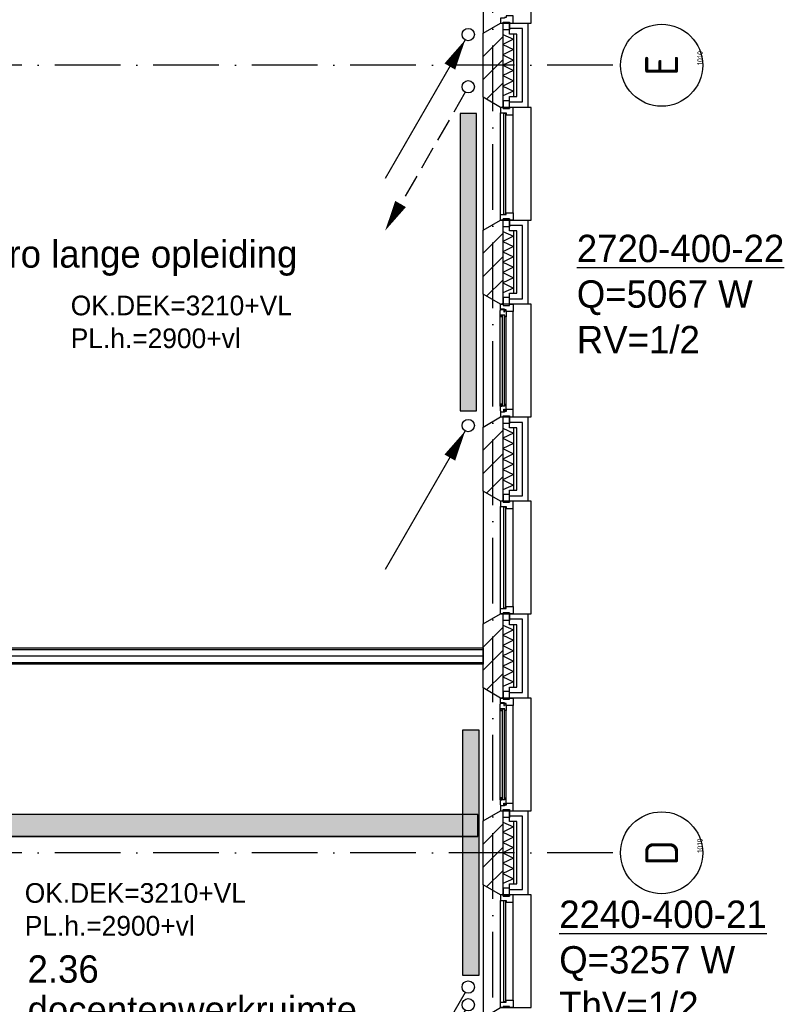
# Model space of a CAD drawing. Extents: x -1448 to 118900, y -195097 to 442500.
# Tile 70 of 103: x 78342 to 85356, y 389188 to 398189. Entities that reach past the tile are written whole.
import ezdxf
from ezdxf.enums import TextEntityAlignment as Align

# ---------------------------------------------------------------- set-up
doc = ezdxf.new("R2010")
doc.units = 0
doc.header["$LTSCALE"] = 100
doc.linetypes.add('DASHDOT', pattern=[9, 6, -1.5, 0, -1.5])
doc.layers.get('0').update_dxf_attribs({"linetype": 'CONTINUOUS'})
for name, color, linetype in [('AL$7----_STRAMIEN', 1, 'DASHDOT'), ('AL21----_BUITENWAND', 4, 'CONTINUOUS'), ('AL21K---_ISOLATIE', 1, 'CONTINUOUS'), ('AL22----_BINNENWAND', 7, 'CONTINUOUS'), ('AL28----_KONSTRUKTIE', 3, 'CONTINUOUS'), ('AL31----_BUITENKOZ', 7, 'CONTINUOUS'), ('ALL-----_REFLIJNEN', 8, 'CONTINUOUS'), ('ALN-----_BLOCKNAAM', 2, 'CONTINUOUS'), ('ALXA3---_VOLZWART', 14, 'CONTINUOUS'), ('ALXAB---_PREFABBETON', 1, 'CONTINUOUS'), ('BOUW', 8, 'CONTINUOUS'), ('KABELGOOT1', 8, 'CONTINUOUS'), ('WI561---', 1, 'CONTINUOUS'), ('WL561---', 4, 'CONTINUOUS'), ('WL561---_AANVOER', 4, 'CONTINUOUS'), ('WL561---_RETOUR', 4, 'CONTINUOUS')]:
    doc.layers.add(name, color=color, linetype=linetype)
doc.styles.add('BURO-018', font='BUROFONT.shx', dxfattribs={"height": 180})
doc.styles.add('BURO-025', font='BUROFONT.shx', dxfattribs={"height": 250})
doc.styles.get("Standard").update_dxf_attribs({"font": 'ISOCP'})

# ---------------------------------------------------------------- blocks, each defined once
blk = doc.blocks.new('1010')
at = {"layer": 'AL$7----_STRAMIEN', "color": 7, "linetype": 'CONTINUOUS'}
blk.add_circle((0, 750), 750, dxfattribs=at)
at = {"layer": 'ALN-----_BLOCKNAAM', "linetype": 'CONTINUOUS'}
blk.add_text('1010', height=100, dxfattribs=at).set_placement((0, 0))
blk = doc.blocks.new('2322401')
at = {"color": 0, "linetype": 'CONTINUOUS'}
for p, q in [((-0.5, 0.5, 1), (-0.5, 0.5)), ((-0.5, 0.5, 1), (-0.5, -0.5, 1)), ((0.5, 0.5, 1), (-0.5, 0.5, 1)), ((0.5, 0.5), (-0.5, 0.5)), ((-0.5, 0.5), (-0.5, -0.5)), ((0.5, 0.5, 1), (0.5, 0.5)), ((0.5, -0.5, 1), (0.5, 0.5, 1)), ((0.5, -0.5), (0.5, 0.5)), ((-0.5, -0.5, 1), (-0.5, -0.5)), ((-0.5, -0.5, 1), (0.5, -0.5, 1)), ((-0.5, -0.5), (0.5, -0.5)), ((0.5, -0.5, 1), (0.5, -0.5))]:
    blk.add_line(p, q, dxfattribs=at)
blk = doc.blocks.new('LDV4107')
at = {"color": 0, "linetype": 'CONTINUOUS'}
blk.add_line((-0.25, -0.433), (-6.75, -11.691), dxfattribs=at)
blk.add_lwpolyline([(-0.25, -0.433, 0, 1, 0), (-1.5, -2.598, 1, 1, 0)], format="xyseb", dxfattribs=at)
blk.add_circle((0, 0), 0.5, dxfattribs=at)
blk = doc.blocks.new('EH100000')
at = {"linetype": 'BYBLOCK'}
for p, q in [((1, 0.5), (0, 0.5)), ((1, 0.5, 1), (0, 0.5, 1)), ((0, -0.5, 1), (1, -0.5, 1)), ((1, -0.5), (0, -0.5))]:
    blk.add_line(p, q, dxfattribs=at)
at = {"linetype": 'BYBLOCK', "invisible_edges": 15}
for points in [[(1, -0.5), (0, -0.5), (0, 0.5), (1, 0.5)], [(0, 0.5), (1, 0.5), (1, 0.5, 1), (0, 0.5, 1)], [(0, -0.5, 1), (1, -0.5, 1), (1, -0.5), (0, -0.5)]]:
    blk.add_3dface(points, dxfattribs=at)
blk = doc.blocks.new('EH100005')
blk.add_lwpolyline([(-1, -0.5), (0, -0.5), (0, 0.5), (-1, 0.5)])
blk = doc.blocks.new('CVHATCH1')
at = {"color": 0, "linetype": 'CONTINUOUS'}
blk.add_solid([(-0.5, -0.5), (0.5, -0.5), (-0.5, 0.5), (0.5, 0.5)], dxfattribs=at)
blk = doc.blocks.new('CVRINFO2')
at = {"color": 0, "linetype": 'CONTINUOUS', "style": 'BURO-025'}
for tag, p in [('CV_TEXT125', (0, 0)), ('CV_TEXT225', (0, -4.167)), ('CV_TEXT325', (0, -8.333)), ('CV_TEXT425', (0, -12.5))]:
    blk.add_attdef(tag, p, '', height=2.5, dxfattribs=at)
blk = doc.blocks.new('LDV2108')
at = {"color": 0, "linetype": 'CONTINUOUS'}
for p, q in [((-0.25, -0.433), (-1.187, -2.057)), ((-1.562, -2.706), (-2.5, -4.33)), ((-2.875, -4.98), (-3.812, -6.603)), ((-4.187, -7.253), (-5.125, -8.877)), ((-5.5, -9.526), (-6.437, -11.15))]:
    blk.add_line(p, q, dxfattribs=at)
blk.add_lwpolyline([(-6.75, -11.691, 0, 1, 0), (-5.5, -9.526, 1, 1, 0)], format="xyseb", dxfattribs=at)
blk.add_circle((0, 0), 0.5, dxfattribs=at)

msp = doc.modelspace()

# ---------------------------------------------------------------- hatches: boundary and pattern name
at = {"layer": 'KABELGOOT1'}
h = msp.add_hatch(dxfattribs=at)
h.set_pattern_fill('DOTS', color=256, scale=20, style=0)
h.set_pattern_definition([(0, (0, 558400.235), (15.875, 31.75), [0, -31.75])])
h.paths.add_polyline_path([(82528.1, 390723.2), (82528.1, 390923.2), (73140.1, 390923.2), (73140.1, 390723.2)])

# ---------------------------------------------------------------- linework, layer by layer
at = {"layer": 'AL$7----_STRAMIEN', "color": 1}
for p, q in [((82665.4, 371249), (82665.4, 439905.7)), ((83762.6, 397772.7), (65664.7, 397772.7)), ((83762.6, 390572.7), (65664.7, 390572.7))]:
    msp.add_line(p, q, dxfattribs=at)
at = {"layer": 'AL21----_BUITENWAND', "color": 8}
for p, q in [((82816.4, 398057.7), (82816.4, 398157.7)), ((82816.4, 398157.7), (82985.4, 398157.7)), ((82985.4, 398157.7), (82985.4, 397387.7)), ((82885.4, 398057.7), (82816.4, 398057.7)), ((82885.4, 397487.7), (82885.4, 398057.7)), ((82816.4, 397487.7), (82885.4, 397487.7)), ((82816.4, 397387.7), (82816.4, 397487.7)), ((82985.4, 397387.7), (82816.4, 397387.7)), ((82816.4, 396257.7), (82816.4, 396357.7)), ((82816.4, 396357.7), (82985.4, 396357.7)), ((82985.4, 396357.7), (82985.4, 395587.7)), ((82885.4, 396257.7), (82816.4, 396257.7)), ((82885.4, 395687.7), (82885.4, 396257.7)), ((82816.4, 395687.7), (82885.4, 395687.7)), ((82816.4, 395587.7), (82816.4, 395687.7)), ((82985.4, 395587.7), (82816.4, 395587.7)), ((82816.4, 394457.7), (82816.4, 394557.7)), ((82816.4, 394557.7), (82985.4, 394557.7)), ((82985.4, 394557.7), (82985.4, 393787.7)), ((82885.4, 394457.7), (82816.4, 394457.7)), ((82885.4, 393887.7), (82885.4, 394457.7)), ((82816.4, 393887.7), (82885.4, 393887.7)), ((82816.4, 393787.7), (82816.4, 393887.7)), ((82985.4, 393787.7), (82816.4, 393787.7)), ((82816.4, 392657.7), (82816.4, 392757.7)), ((82816.4, 392757.7), (82985.4, 392757.7)), ((82985.4, 392757.7), (82985.4, 391987.7)), ((82885.4, 392657.7), (82816.4, 392657.7)), ((82885.4, 392087.7), (82885.4, 392657.7)), ((82816.4, 392087.7), (82885.4, 392087.7)), ((82816.4, 391987.7), (82816.4, 392087.7)), ((82985.4, 391987.7), (82816.4, 391987.7)), ((82816.4, 390857.7), (82816.4, 390957.7)), ((82816.4, 390957.7), (82985.4, 390957.7)), ((82985.4, 390957.7), (82985.4, 390187.7)), ((82885.4, 390857.7), (82816.4, 390857.7)), ((82885.4, 390287.7), (82885.4, 390857.7)), ((82816.4, 390287.7), (82885.4, 390287.7)), ((82816.4, 390187.7), (82816.4, 390287.7)), ((82985.4, 390187.7), (82816.4, 390187.7))]:
    msp.add_line(p, q, dxfattribs=at)
at = {"layer": 'AL21K---_ISOLATIE', "color": 8, "linetype": 'CONTINUOUS'}
for p, q in [((82755.4, 398057.7), (82755.4, 397487.7)), ((82755.4, 398053.5), (82855.4, 398010.2)), ((82855.4, 398057.7), (82855.4, 397487.7)), ((82855.4, 398010.2), (82755.4, 397962.7)), ((82755.4, 397962.7), (82855.4, 397915.2)), ((82855.4, 397915.2), (82755.4, 397867.7)), ((82755.4, 397867.7), (82855.4, 397820.2)), ((82855.4, 397820.2), (82755.4, 397772.7)), ((82755.4, 397772.7), (82855.4, 397725.2)), ((82855.4, 397725.2), (82755.4, 397677.7)), ((82755.4, 397677.7), (82855.4, 397630.2)), ((82855.4, 397630.2), (82755.4, 397582.7)), ((82755.4, 397582.7), (82855.4, 397535.2)), ((82855.4, 397535.2), (82755.4, 397491.9)), ((82755.4, 396257.7), (82755.4, 395687.7)), ((82755.4, 396253.5), (82855.4, 396210.2)), ((82855.4, 396257.7), (82855.4, 395687.7)), ((82855.4, 396210.2), (82755.4, 396162.7)), ((82755.4, 396162.7), (82855.4, 396115.2)), ((82855.4, 396115.2), (82755.4, 396067.7)), ((82755.4, 396067.7), (82855.4, 396020.2)), ((82855.4, 396020.2), (82755.4, 395972.7)), ((82755.4, 395972.7), (82855.4, 395925.2)), ((82855.4, 395925.2), (82755.4, 395877.7)), ((82755.4, 395877.7), (82855.4, 395830.2)), ((82855.4, 395830.2), (82755.4, 395782.7)), ((82755.4, 395782.7), (82855.4, 395735.2)), ((82855.4, 395735.2), (82755.4, 395691.9)), ((82755.4, 394457.7), (82755.4, 393887.7)), ((82755.4, 394453.5), (82855.4, 394410.2)), ((82855.4, 394457.7), (82855.4, 393887.7)), ((82855.4, 394410.2), (82755.4, 394362.7)), ((82755.4, 394362.7), (82855.4, 394315.2)), ((82855.4, 394315.2), (82755.4, 394267.7)), ((82755.4, 394267.7), (82855.4, 394220.2)), ((82855.4, 394220.2), (82755.4, 394172.7)), ((82755.4, 394172.7), (82855.4, 394125.2)), ((82855.4, 394125.2), (82755.4, 394077.7)), ((82755.4, 394077.7), (82855.4, 394030.2)), ((82855.4, 394030.2), (82755.4, 393982.7)), ((82755.4, 393982.7), (82855.4, 393935.2)), ((82855.4, 393935.2), (82755.4, 393891.9)), ((82755.4, 392657.7), (82755.4, 392087.7)), ((82755.4, 392653.5), (82855.4, 392610.2)), ((82855.4, 392657.7), (82855.4, 392087.7)), ((82855.4, 392610.2), (82755.4, 392562.7)), ((82755.4, 392562.7), (82855.4, 392515.2)), ((82855.4, 392515.2), (82755.4, 392467.7)), ((82755.4, 392467.7), (82855.4, 392420.2)), ((82855.4, 392420.2), (82755.4, 392372.7)), ((82755.4, 392372.7), (82855.4, 392325.2)), ((82855.4, 392325.2), (82755.4, 392277.7)), ((82755.4, 392277.7), (82855.4, 392230.2)), ((82855.4, 392230.2), (82755.4, 392182.7)), ((82755.4, 392182.7), (82855.4, 392135.2)), ((82855.4, 392135.2), (82755.4, 392091.9)), ((82755.4, 390857.7), (82755.4, 390287.7)), ((82755.4, 390853.5), (82855.4, 390810.2)), ((82855.4, 390857.7), (82855.4, 390287.7)), ((82855.4, 390810.2), (82755.4, 390762.7)), ((82755.4, 390762.7), (82855.4, 390715.2)), ((82855.4, 390715.2), (82755.4, 390667.7)), ((82755.4, 390667.7), (82855.4, 390620.2)), ((82855.4, 390620.2), (82755.4, 390572.7)), ((82755.4, 390572.7), (82855.4, 390525.2)), ((82855.4, 390525.2), (82755.4, 390477.7)), ((82755.4, 390477.7), (82855.4, 390430.2)), ((82855.4, 390430.2), (82755.4, 390382.7)), ((82755.4, 390382.7), (82855.4, 390335.2)), ((82855.4, 390335.2), (82755.4, 390291.9))]:
    msp.add_line(p, q, dxfattribs=at)
at = {"layer": 'AL22----_BINNENWAND', "color": 8}
for p, q in [((76350.4, 392447.7), (82575.4, 392447.7)), ((82575.4, 392447.7), (82575.4, 392297.7)), ((82575.4, 392297.7), (76350.4, 392297.7))]:
    msp.add_line(p, q, dxfattribs=at)
at = {"layer": 'AL22----_BINNENWAND', "color": 8, "linetype": 'CONTINUOUS'}
for p, q in [((76350.4, 392432.7), (82575.4, 392432.7)), ((76350.4, 392312.7), (82575.4, 392312.7))]:
    msp.add_line(p, q, dxfattribs=at)
at = {"layer": 'AL28----_KONSTRUKTIE', "color": 8}
for p, q in [((82575.4, 398065.4), (82735.4, 398157.7)), ((82735.4, 398157.7), (82755.4, 398157.7)), ((82755.4, 398157.7), (82755.4, 397387.7)), ((82575.4, 397480.1), (82575.4, 398065.4)), ((82735.4, 397387.7), (82575.4, 397480.1)), ((82755.4, 397387.7), (82735.4, 397387.7)), ((82575.4, 396265.4), (82735.4, 396357.7)), ((82735.4, 396357.7), (82755.4, 396357.7)), ((82755.4, 396357.7), (82755.4, 395587.7)), ((82575.4, 395680.1), (82575.4, 396265.4)), ((82735.4, 395587.7), (82575.4, 395680.1)), ((82755.4, 395587.7), (82735.4, 395587.7)), ((82575.4, 394465.4), (82735.4, 394557.7)), ((82735.4, 394557.7), (82755.4, 394557.7)), ((82755.4, 394557.7), (82755.4, 393787.7)), ((82575.4, 393880.1), (82575.4, 394465.4)), ((82735.4, 393787.7), (82575.4, 393880.1)), ((82755.4, 393787.7), (82735.4, 393787.7)), ((82575.4, 392665.4), (82735.4, 392757.7)), ((82735.4, 392757.7), (82755.4, 392757.7)), ((82755.4, 392757.7), (82755.4, 391987.7)), ((82575.4, 392080.1), (82575.4, 392665.4)), ((82735.4, 391987.7), (82575.4, 392080.1)), ((82755.4, 391987.7), (82735.4, 391987.7)), ((82575.4, 390865.4), (82735.4, 390957.7)), ((82735.4, 390957.7), (82755.4, 390957.7)), ((82755.4, 390957.7), (82755.4, 390187.7)), ((82575.4, 390280.1), (82575.4, 390865.4)), ((82735.4, 390187.7), (82575.4, 390280.1)), ((82755.4, 390187.7), (82735.4, 390187.7))]:
    msp.add_line(p, q, dxfattribs=at)
at = {"layer": 'AL31----_BUITENKOZ', "color": 8}
for points in [[(82735.4, 399187.7), (82575.4, 399280.1), (82575.4, 398065.4), (82735.4, 398157.7), (83015.4, 398157.7), (83015.4, 399187.7)], [(82735.4, 398157.7), (82760.4, 398157.7), (82760.4, 398167.7), (82816.4, 398167.7), (82816.4, 398157.7), (82849.4, 398157.7), (82849.4, 398224.7), (82786.4, 398224.7), (82786.4, 398207.7), (82771.4, 398207.7), (82771.4, 398201.7), (82735.4, 398201.7)], [(82760.4, 398167.7), (82816.4, 398167.7), (82816.4, 398096.7), (82760.4, 398096.7)], [(82735.4, 397387.7), (82575.4, 397480.1), (82575.4, 396265.4), (82735.4, 396357.7), (83015.4, 396357.7), (83015.4, 397387.7)], [(82760.4, 397377.7), (82816.4, 397377.7), (82816.4, 397448.7), (82760.4, 397448.7)], [(82760.4, 396367.7), (82816.4, 396367.7), (82816.4, 396296.7), (82760.4, 396296.7)], [(82735.4, 395587.7), (82575.4, 395680.1), (82575.4, 394465.4), (82735.4, 394557.7), (83015.4, 394557.7), (83015.4, 395587.7)], [(82760.4, 395577.7), (82816.4, 395577.7), (82816.4, 395648.7), (82760.4, 395648.7)], [(82732.4, 395531), (82736.6, 395533.5), (82736.6, 395540.5), (82766.4, 395540.5), (82766.4, 395518), (82771.4, 395518), (82771.4, 395526), (82786.4, 395526), (82786.4, 395520.7), (82786.4, 395473.6), (82773.4, 395471.5), (82773.4, 395488.5), (82732.4, 395488.5)], [(82735.4, 395587.7), (82760.4, 395587.7), (82760.4, 395577.7), (82816.4, 395577.7), (82816.4, 395587.7), (82849.4, 395587.7), (82849.4, 395520.7), (82786.4, 395520.7), (82786.4, 395537.7), (82771.4, 395537.7), (82771.4, 395543.7), (82735.4, 395543.7)], [(82734.7, 395488.5), (82748.2, 395488.5), (82748.2, 395471.5), (82734.7, 395471.5)], [(82732.4, 394614.4), (82736.6, 394612), (82736.6, 394604.9), (82766.4, 394604.9), (82766.4, 394627.4), (82771.4, 394627.4), (82771.4, 394619.4), (82786.4, 394619.4), (82786.4, 394624.7), (82786.4, 394671.9), (82773.4, 394673.9), (82773.4, 394656.9), (82732.4, 394656.9)], [(82734.7, 394656.9), (82748.2, 394656.9), (82748.2, 394673.9), (82734.7, 394673.9)], [(82735.4, 394557.7), (82760.4, 394557.7), (82760.4, 394567.7), (82816.4, 394567.7), (82816.4, 394557.7), (82849.4, 394557.7), (82849.4, 394624.7), (82786.4, 394624.7), (82786.4, 394607.7), (82771.4, 394607.7), (82771.4, 394601.7), (82735.4, 394601.7)], [(82760.4, 394567.7), (82816.4, 394567.7), (82816.4, 394496.7), (82760.4, 394496.7)], [(82735.4, 393787.7), (82575.4, 393880.1), (82575.4, 392665.4), (82735.4, 392757.7), (83015.4, 392757.7), (83015.4, 393787.7)], [(82760.4, 393777.7), (82816.4, 393777.7), (82816.4, 393848.7), (82760.4, 393848.7)], [(82760.4, 392767.7), (82816.4, 392767.7), (82816.4, 392696.7), (82760.4, 392696.7)], [(82735.4, 391987.7), (82575.4, 392080.1), (82575.4, 390865.4), (82735.4, 390957.7), (83015.4, 390957.7), (83015.4, 391987.7)], [(82760.4, 391977.7), (82816.4, 391977.7), (82816.4, 392048.7), (82760.4, 392048.7)], [(82732.4, 391931), (82736.6, 391933.5), (82736.6, 391940.5), (82766.4, 391940.5), (82766.4, 391918), (82771.4, 391918), (82771.4, 391926), (82786.4, 391926), (82786.4, 391920.7), (82786.4, 391873.6), (82773.4, 391871.5), (82773.4, 391888.5), (82732.4, 391888.5)], [(82735.4, 391987.7), (82760.4, 391987.7), (82760.4, 391977.7), (82816.4, 391977.7), (82816.4, 391987.7), (82849.4, 391987.7), (82849.4, 391920.7), (82786.4, 391920.7), (82786.4, 391937.7), (82771.4, 391937.7), (82771.4, 391943.7), (82735.4, 391943.7)], [(82734.7, 391888.5), (82748.2, 391888.5), (82748.2, 391871.5), (82734.7, 391871.5)], [(82732.4, 391014.4), (82736.6, 391012), (82736.6, 391004.9), (82766.4, 391004.9), (82766.4, 391027.4), (82771.4, 391027.4), (82771.4, 391019.4), (82786.4, 391019.4), (82786.4, 391024.7), (82786.4, 391071.9), (82773.4, 391073.9), (82773.4, 391056.9), (82732.4, 391056.9)], [(82734.7, 391056.9), (82748.2, 391056.9), (82748.2, 391073.9), (82734.7, 391073.9)], [(82735.4, 390957.7), (82760.4, 390957.7), (82760.4, 390967.7), (82816.4, 390967.7), (82816.4, 390957.7), (82849.4, 390957.7), (82849.4, 391024.7), (82786.4, 391024.7), (82786.4, 391007.7), (82771.4, 391007.7), (82771.4, 391001.7), (82735.4, 391001.7)], [(82760.4, 390967.7), (82816.4, 390967.7), (82816.4, 390896.7), (82760.4, 390896.7)], [(82735.4, 390187.7), (82575.4, 390280.1), (82575.4, 389065.4), (82735.4, 389157.7), (83015.4, 389157.7), (83015.4, 390187.7)], [(82760.4, 390177.7), (82816.4, 390177.7), (82816.4, 390248.7), (82760.4, 390248.7)]]:
    msp.add_lwpolyline(points, close=True, dxfattribs=at)
at = {"layer": 'AL31----_BUITENKOZ', "color": 8, "linetype": 'CONTINUOUS'}
for points in [[(82735.4, 397337.7), (82735.4, 397337.7), (82786.4, 397337.7), (82786.4, 397320.7), (82849.4, 397320.7), (82849.4, 397320.7), (82849.4, 397320.7), (82849.4, 397320.7), (82849.4, 397320.7), (82849.4, 397387.7), (82816.4, 397387.7), (82816.4, 397377.7), (82760.4, 397377.7), (82760.4, 397387.7), (82760.4, 397387.7), (82735.4, 397387.7)], [(82761.4, 396412.7), (82782.4, 396412.7), (82782.4, 397332.7), (82761.4, 397332.7)], [(82735.4, 396407.7), (82735.4, 396407.7), (82786.4, 396407.7), (82786.4, 396424.7), (82849.4, 396424.7), (82849.4, 396424.7), (82849.4, 396424.7), (82849.4, 396424.7), (82849.4, 396424.7), (82849.4, 396357.7), (82816.4, 396357.7), (82816.4, 396367.7), (82760.4, 396367.7), (82760.4, 396357.7), (82760.4, 396357.7), (82735.4, 396357.7)], [(82750.4, 394658.9), (82771.4, 394658.9), (82771.4, 395486.5), (82750.4, 395486.5)], [(82735.4, 393737.7), (82735.4, 393737.7), (82786.4, 393737.7), (82786.4, 393720.7), (82849.4, 393720.7), (82849.4, 393720.7), (82849.4, 393720.7), (82849.4, 393720.7), (82849.4, 393720.7), (82849.4, 393787.7), (82816.4, 393787.7), (82816.4, 393777.7), (82760.4, 393777.7), (82760.4, 393787.7), (82760.4, 393787.7), (82735.4, 393787.7)], [(82761.4, 392812.7), (82782.4, 392812.7), (82782.4, 393732.7), (82761.4, 393732.7)], [(82735.4, 392807.7), (82735.4, 392807.7), (82786.4, 392807.7), (82786.4, 392824.7), (82849.4, 392824.7), (82849.4, 392824.7), (82849.4, 392824.7), (82849.4, 392824.7), (82849.4, 392824.7), (82849.4, 392757.7), (82816.4, 392757.7), (82816.4, 392767.7), (82760.4, 392767.7), (82760.4, 392757.7), (82760.4, 392757.7), (82735.4, 392757.7)], [(82750.4, 391058.9), (82771.4, 391058.9), (82771.4, 391886.5), (82750.4, 391886.5)], [(82735.4, 390137.7), (82735.4, 390137.7), (82786.4, 390137.7), (82786.4, 390120.7), (82849.4, 390120.7), (82849.4, 390120.7), (82849.4, 390120.7), (82849.4, 390120.7), (82849.4, 390120.7), (82849.4, 390187.7), (82816.4, 390187.7), (82816.4, 390177.7), (82760.4, 390177.7), (82760.4, 390187.7), (82760.4, 390187.7), (82735.4, 390187.7)], [(82761.4, 389212.7), (82782.4, 389212.7), (82782.4, 390132.7), (82761.4, 390132.7)], [(82735.4, 389207.7), (82735.4, 389207.7), (82786.4, 389207.7), (82786.4, 389224.7), (82849.4, 389224.7), (82849.4, 389224.7), (82849.4, 389224.7), (82849.4, 389224.7), (82849.4, 389224.7), (82849.4, 389157.7), (82816.4, 389157.7), (82816.4, 389167.7), (82760.4, 389167.7), (82760.4, 389157.7), (82760.4, 389157.7), (82735.4, 389157.7)]]:
    msp.add_lwpolyline(points, close=True, dxfattribs=at)
at = {"layer": 'AL31----_BUITENKOZ', "color": 8}
for points in [[(82735.4, 396407.7), (82735.4, 397337.7)], [(82849.4, 396424.7), (82849.4, 397320.7)], [(82849.4, 394624.7), (82849.4, 395520.7)], [(82732.4, 394656.9), (82732.4, 395488.5)], [(82786.4, 394671.9), (82786.4, 395473.6)], [(82735.4, 392807.7), (82735.4, 393737.7)], [(82849.4, 392824.7), (82849.4, 393720.7)], [(82849.4, 391024.7), (82849.4, 391920.7)], [(82732.4, 391056.9), (82732.4, 391888.5)], [(82786.4, 391071.9), (82786.4, 391873.6)], [(82735.4, 389207.7), (82735.4, 390137.7)], [(82849.4, 389224.7), (82849.4, 390120.7)]]:
    msp.add_lwpolyline(points, dxfattribs=at)
at = {"layer": 'ALL-----_REFLIJNEN', "color": 8, "linetype": 'CONTINUOUS'}
for p, q in [((82935.4, 398107.7), (82816.4, 398107.7)), ((82935.4, 397437.7), (82935.4, 398107.7)), ((82816.4, 397437.7), (82935.4, 397437.7)), ((82935.4, 396307.7), (82816.4, 396307.7)), ((82935.4, 395637.7), (82935.4, 396307.7)), ((82816.4, 395637.7), (82935.4, 395637.7)), ((82935.4, 394507.7), (82816.4, 394507.7)), ((82935.4, 393837.7), (82935.4, 394507.7)), ((82816.4, 393837.7), (82935.4, 393837.7)), ((82935.4, 392707.7), (82816.4, 392707.7)), ((82935.4, 392037.7), (82935.4, 392707.7)), ((76350.4, 392372.7), (82575.4, 392372.7)), ((82816.4, 392037.7), (82935.4, 392037.7)), ((82935.4, 390907.7), (82816.4, 390907.7)), ((82935.4, 390237.7), (82935.4, 390907.7)), ((82816.4, 390237.7), (82935.4, 390237.7))]:
    msp.add_line(p, q, dxfattribs=at)
at = {"layer": 'ALXA3---_VOLZWART', "color": 8}
for p, q in [((82935.4, 398107.7), (82816.4, 398107.7)), ((82935.4, 397437.7), (82935.4, 398107.7)), ((82816.4, 397437.7), (82935.4, 397437.7)), ((82935.4, 396307.7), (82816.4, 396307.7)), ((82935.4, 395637.7), (82935.4, 396307.7)), ((82816.4, 395637.7), (82935.4, 395637.7)), ((82935.4, 394507.7), (82816.4, 394507.7)), ((82935.4, 393837.7), (82935.4, 394507.7)), ((82816.4, 393837.7), (82935.4, 393837.7)), ((82935.4, 392707.7), (82816.4, 392707.7)), ((82935.4, 392037.7), (82935.4, 392707.7)), ((82816.4, 392037.7), (82935.4, 392037.7)), ((82935.4, 390907.7), (82816.4, 390907.7)), ((82935.4, 390237.7), (82935.4, 390907.7)), ((82816.4, 390237.7), (82935.4, 390237.7))]:
    msp.add_line(p, q, dxfattribs=at)
at = {"layer": 'ALXAB---_PREFABBETON', "color": 8}
for p, q in [((82755.4, 398033.2), (82575.4, 397853.2)), ((82755.4, 397821.1), (82575.4, 397641.1)), ((82755.4, 397609), (82607.8, 397461.4)), ((82755.4, 397396.8), (82746.3, 397387.7)), ((82755.4, 396233.2), (82575.4, 396053.2)), ((82755.4, 396021.1), (82575.4, 395841.1)), ((82755.4, 395809), (82607.8, 395661.4)), ((82755.4, 395596.8), (82746.3, 395587.7)), ((82755.4, 394433.2), (82575.4, 394253.2)), ((82755.4, 394221.1), (82575.4, 394041.1)), ((82755.4, 394009), (82607.8, 393861.4)), ((82755.4, 393796.8), (82746.3, 393787.7)), ((82755.4, 392633.2), (82575.4, 392453.2)), ((82755.4, 392421.1), (82575.4, 392241.1)), ((82755.4, 392209), (82607.8, 392061.4)), ((82755.4, 391996.8), (82746.3, 391987.7)), ((82755.4, 390833.2), (82575.4, 390653.2)), ((82755.4, 390621.1), (82575.4, 390441.1)), ((82755.4, 390409), (82607.8, 390261.4)), ((82755.4, 390196.8), (82746.3, 390187.7))]:
    msp.add_line(p, q, dxfattribs=at)

# ---------------------------------------------------------------- block references
at = {"layer": 'AL$7----_STRAMIEN'}
ref = msp.add_blockref('1010', (84582.4, 397772.7), dxfattribs=dict(at, xscale=0.5, yscale=0.5, zscale=0.5, rotation=90))
ref.add_attrib('STR-NAAM', 'E', dxfattribs={"color": 3, "linetype": 'CONTINUOUS', "height": 300, "rotation": 90}).set_placement((84207.4, 397772.7), align=Align.MIDDLE)
ref = msp.add_blockref('1010', (84582.4, 390572.7), dxfattribs=dict(at, xscale=0.5, yscale=0.5, zscale=0.5, rotation=90))
ref.add_attrib('STR-NAAM', 'D', dxfattribs={"color": 3, "linetype": 'CONTINUOUS', "height": 300, "rotation": 90}).set_placement((84207.4, 390572.7), align=Align.MIDDLE)
at = {"layer": 'KABELGOOT1', "yscale": 200, "zscale": 60}
for name, p, xscale in [('EH100000', (73180.1, 390823.2, 3650), 9348), ('EH100005', (82528.1, 390823.2, 3650), 60)]:
    msp.add_blockref(name, p, dxfattribs=dict(at, xscale=xscale))
at = {"layer": 'WI561---'}
ref = msp.add_blockref('CVRINFO2', (83432.4, 395972.7), dxfattribs=dict(at, xscale=100, yscale=100, zscale=100))
ref.add_attrib('CV_TEXT125', '%%u2720-400-22', (83432.4, 395972.7), dxfattribs={"layer": '0', "color": 2, "linetype": 'CONTINUOUS', "height": 250, "style": 'BURO-025'})
ref.add_attrib('CV_TEXT225', 'Q=5067 W', (83432.4, 395556.1), dxfattribs={"layer": '0', "color": 2, "linetype": 'CONTINUOUS', "height": 250, "style": 'BURO-025'})
ref.add_attrib('CV_TEXT325', 'RV=1/2', (83432.4, 395139.4), dxfattribs={"layer": '0', "color": 2, "linetype": 'CONTINUOUS', "height": 250, "style": 'BURO-025'})
ref = msp.add_blockref('CVRINFO2', (83271.8, 389886.1), dxfattribs=dict(at, xscale=100, yscale=100, zscale=100))
ref.add_attrib('CV_TEXT125', '%%u2240-400-21', (83271.8, 389886.1), dxfattribs={"layer": '0', "color": 2, "linetype": 'CONTINUOUS', "height": 250, "style": 'BURO-025'})
ref.add_attrib('CV_TEXT225', 'Q=3257 W', (83271.8, 389469.4), dxfattribs={"layer": '0', "color": 2, "linetype": 'CONTINUOUS', "height": 250, "style": 'BURO-025'})
ref.add_attrib('CV_TEXT325', 'ThV=1/2', (83271.8, 389052.7), dxfattribs={"layer": '0', "color": 2, "linetype": 'CONTINUOUS', "height": 250, "style": 'BURO-025'})
at = {"layer": 'WL561---', "yscale": 150}
for name, p, xscale, zscale, rotation in [('2322401', (82440.8, 395972.7), 2720, 400, 270.0000000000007), ('CVHATCH1', (82440.8, 395972.7), 2720, 2720, 270.0000000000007), ('2322401', (82463.9, 390572.7), 2240, 400, 90.00000000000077), ('CVHATCH1', (82463.9, 390572.7), 2240, 2240, 90.00000000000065)]:
    msp.add_blockref(name, p, dxfattribs=dict(at, xscale=xscale, zscale=zscale, rotation=rotation))
at = {"layer": 'WL561---_AANVOER', "color": 2, "xscale": 112.5, "yscale": 112.5, "zscale": 112.5}
for p in [(82440.8, 398053.5), (82440.8, 394478.4), (82440.8, 389183.4)]:
    msp.add_blockref('LDV4107', p, dxfattribs=at)
at = {"layer": 'WL561---_RETOUR', "color": 2, "xscale": 112.5, "yscale": 112.5, "zscale": 112.5}
for p in [(82440.8, 397575.8), (82440.8, 389345.8)]:
    msp.add_blockref('LDV2108', p, dxfattribs=at)

# ---------------------------------------------------------------- texts
at = {"layer": 'BOUW', "style": 'BURO-025'}
for s, p in [('th. elektro lange opleiding', (77068.9, 395922.3)), ('2.36', (78413.7, 389385.2)), ('docentenwerkruimte', (78413.7, 389012.1))]:
    msp.add_text(s, height=250, dxfattribs=at).set_placement(p)
at = {"layer": 'BOUW', "color": 1, "style": 'BURO-018'}
for s, p in [('OK.DEK=3210+VL', (78808.3, 395486.5)), ('PL.h.=2900+vl', (78808.3, 395186.5)), ('OK.DEK=3210+VL', (78388.3, 390115.5)), ('PL.h.=2900+vl', (78388.3, 389815.5))]:
    msp.add_text(s, height=180, dxfattribs=at).set_placement(p)

doc.saveas('drawing.dxf')
